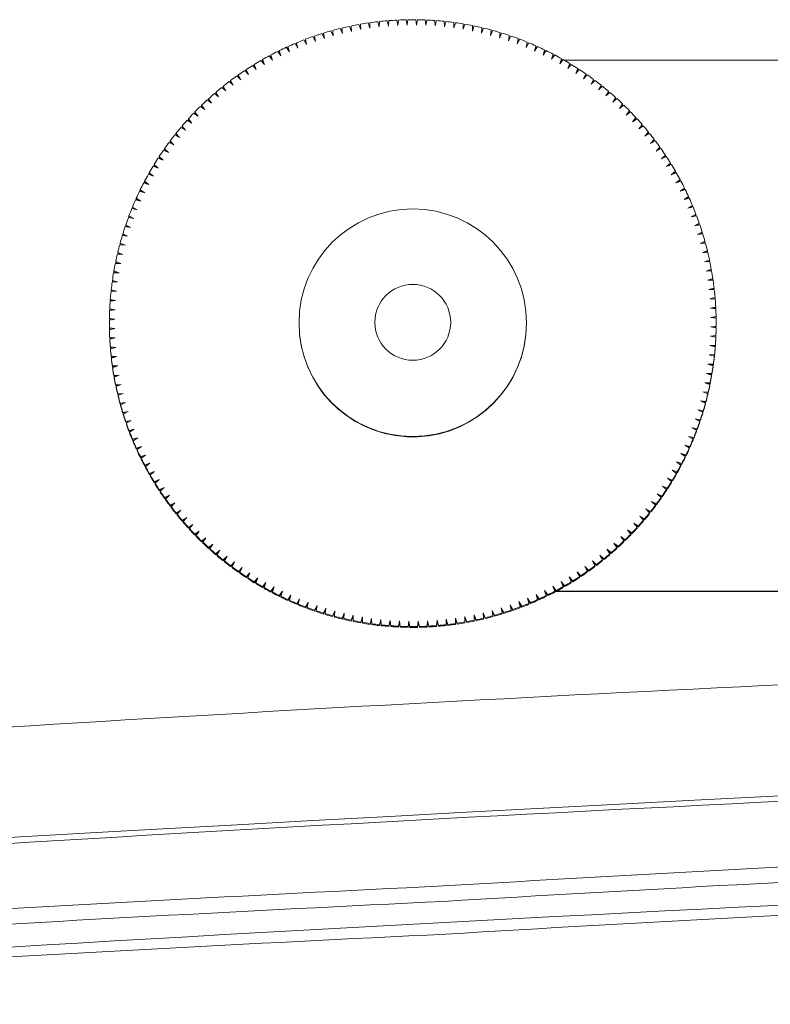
# Model space of a CAD drawing. Header units: millimetres. Extents: x -89 to 255, y -405 to 0.
# Tile 4 of 18: x 114 to 134, y -310 to -284. Entities that reach past the tile are written whole.
import ezdxf

# ---------------------------------------------------------------- set-up
doc = ezdxf.new("R2010")
doc.units = ezdxf.units.MM

msp = doc.modelspace()

# ---------------------------------------------------------------- linework, layer by layer
at = {"color": 7, "linetype": 'Continuous', "lineweight": 15}
for p, q in [((122.391, -284.247), (122.448, -284.378)), ((122.448, -284.378), (122.436, -284.236)), ((122.436, -284.259), (122.436, -284.236)), ((122.446, -284.372), (122.436, -284.259)), ((122.636, -284.191), (122.689, -284.323)), ((122.689, -284.323), (122.681, -284.182)), ((122.681, -284.205), (122.681, -284.182)), ((122.688, -284.32), (122.681, -284.205)), ((122.883, -284.142), (122.932, -284.276)), ((122.932, -284.276), (122.928, -284.134)), ((122.928, -284.158), (122.928, -284.134)), ((122.931, -284.275), (122.928, -284.158)), ((123.131, -284.102), (123.175, -284.237)), ((123.175, -284.237), (123.176, -284.095)), ((123.38, -284.069), (123.42, -284.205)), ((123.42, -284.205), (123.426, -284.064)), ((123.63, -284.044), (123.666, -284.182)), ((123.666, -284.182), (123.676, -284.04)), ((123.881, -284.026), (123.912, -284.165)), ((123.912, -284.165), (123.927, -284.024)), ((124.132, -284.017), (124.159, -284.157)), ((124.159, -284.157), (124.178, -284.016)), ((124.383, -284.015), (124.406, -284.156)), ((124.406, -284.156), (124.429, -284.016)), ((124.634, -284.022), (124.653, -284.163)), ((124.653, -284.163), (124.68, -284.024)), ((124.885, -284.036), (124.899, -284.178)), ((124.899, -284.178), (124.931, -284.04)), ((125.136, -284.058), (125.145, -284.201)), ((125.145, -284.201), (125.181, -284.063)), ((125.385, -284.088), (125.39, -284.231)), ((125.39, -284.231), (125.431, -284.095)), ((125.634, -284.126), (125.634, -284.269)), ((125.634, -284.269), (125.679, -284.134)), ((125.881, -284.172), (125.877, -284.314)), ((125.877, -284.314), (125.926, -284.181)), ((125.881, -284.195), (125.878, -284.312)), ((125.881, -284.172), (125.881, -284.195)), ((126.126, -284.225), (126.118, -284.368)), ((126.118, -284.368), (126.171, -284.236)), ((126.126, -284.248), (126.12, -284.364)), ((126.126, -284.225), (126.126, -284.248)), ((121.669, -284.462), (121.738, -284.587)), ((121.738, -284.587), (121.712, -284.447)), ((121.712, -284.47), (121.712, -284.447)), ((121.732, -284.575), (121.712, -284.47)), ((121.907, -284.383), (121.973, -284.51)), ((121.973, -284.51), (121.951, -284.369)), ((121.951, -284.392), (121.951, -284.369)), ((121.968, -284.5), (121.951, -284.392)), ((122.148, -284.311), (122.209, -284.44)), ((122.209, -284.44), (122.193, -284.299)), ((122.193, -284.322), (122.193, -284.299)), ((122.206, -284.432), (122.193, -284.322)), ((126.37, -284.286), (126.357, -284.428)), ((126.357, -284.428), (126.415, -284.298)), ((126.37, -284.309), (126.36, -284.422)), ((126.37, -284.286), (126.37, -284.309)), ((126.612, -284.355), (126.595, -284.496)), ((126.595, -284.496), (126.656, -284.368)), ((126.612, -284.378), (126.598, -284.489)), ((126.612, -284.355), (126.612, -284.378)), ((126.851, -284.431), (126.83, -284.572)), ((126.83, -284.572), (126.895, -284.446)), ((126.851, -284.454), (126.835, -284.562)), ((126.851, -284.431), (126.851, -284.454)), ((127.088, -284.515), (127.062, -284.655)), ((127.088, -284.515), (127.088, -284.538)), ((120.97, -284.743), (121.05, -284.861)), ((121.05, -284.861), (121.011, -284.724)), ((121.011, -284.747), (121.011, -284.724)), ((121.039, -284.845), (121.011, -284.747)), ((121.2, -284.642), (121.277, -284.762)), ((121.277, -284.762), (121.242, -284.625)), ((121.242, -284.648), (121.242, -284.625)), ((121.267, -284.748), (121.242, -284.648)), ((121.433, -284.548), (121.506, -284.671)), ((121.506, -284.671), (121.476, -284.532)), ((121.476, -284.555), (121.476, -284.532)), ((121.498, -284.658), (121.476, -284.555)), ((127.062, -284.655), (127.131, -284.531)), ((127.088, -284.538), (127.069, -284.643)), ((127.323, -284.606), (127.292, -284.745)), ((127.292, -284.745), (127.365, -284.624)), ((127.323, -284.629), (127.3, -284.732)), ((127.323, -284.606), (127.323, -284.629)), ((127.554, -284.705), (127.519, -284.843)), ((127.519, -284.843), (127.596, -284.723)), ((127.554, -284.728), (127.528, -284.828)), ((127.554, -284.705), (127.554, -284.728)), ((120.52, -284.967), (120.607, -285.08)), ((120.607, -285.08), (120.56, -284.946)), ((120.56, -284.969), (120.56, -284.946)), ((120.593, -285.061), (120.56, -284.969)), ((120.743, -284.852), (120.827, -284.967)), ((120.827, -284.967), (120.784, -284.831)), ((120.784, -284.854), (120.784, -284.831)), ((120.814, -284.949), (120.784, -284.854)), ((127.782, -284.81), (127.743, -284.947)), ((127.743, -284.947), (127.823, -284.83)), ((127.782, -284.833), (127.754, -284.931)), ((127.782, -284.81), (127.782, -284.833)), ((128.006, -284.923), (127.963, -285.059)), ((127.963, -285.059), (128.047, -284.944)), ((128.006, -284.946), (127.976, -285.041)), ((128.006, -284.923), (128.006, -284.946)), ((128.227, -285.043), (128.18, -285.177)), ((128.227, -285.043), (128.227, -285.066)), ((120.085, -285.219), (120.179, -285.325)), ((120.179, -285.325), (120.124, -285.195)), ((120.124, -285.218), (120.124, -285.195)), ((120.16, -285.304), (120.124, -285.218)), ((120.3, -285.09), (120.391, -285.199)), ((120.391, -285.199), (120.34, -285.067)), ((120.34, -285.09), (120.34, -285.067)), ((120.375, -285.179), (120.34, -285.09)), ((128.18, -285.177), (128.267, -285.065)), ((128.227, -285.066), (128.195, -285.158)), ((128.222, -285.081), (128.255, -285.081)), ((128.295, -285.081), (140.305, -285.081)), ((128.444, -285.169), (128.392, -285.302)), ((128.392, -285.302), (128.484, -285.193)), ((128.444, -285.192), (128.409, -285.282)), ((128.444, -285.169), (128.444, -285.192)), ((128.657, -285.303), (128.601, -285.434)), ((128.657, -285.303), (128.657, -285.326)), ((119.666, -285.497), (119.767, -285.598)), ((119.767, -285.598), (119.704, -285.471)), ((119.704, -285.494), (119.704, -285.471)), ((119.744, -285.575), (119.704, -285.494)), ((119.873, -285.355), (119.971, -285.458)), ((119.971, -285.458), (119.912, -285.329)), ((119.912, -285.352), (119.912, -285.329)), ((119.95, -285.436), (119.912, -285.352)), ((128.601, -285.434), (128.696, -285.328)), ((128.657, -285.326), (128.62, -285.413)), ((128.866, -285.443), (128.806, -285.572)), ((128.806, -285.572), (128.904, -285.469)), ((128.866, -285.466), (128.827, -285.55)), ((128.866, -285.443), (128.866, -285.466)), ((119.266, -285.801), (119.373, -285.895)), ((119.373, -285.895), (119.302, -285.772)), ((119.302, -285.796), (119.302, -285.772)), ((119.346, -285.871), (119.302, -285.796)), ((119.464, -285.646), (119.568, -285.743)), ((119.568, -285.743), (119.5, -285.618)), ((119.5, -285.641), (119.5, -285.618)), ((119.543, -285.72), (119.5, -285.641)), ((129.07, -285.589), (129.006, -285.717)), ((129.006, -285.717), (129.107, -285.617)), ((129.07, -285.612), (129.029, -285.694)), ((129.07, -285.589), (129.07, -285.612)), ((129.27, -285.742), (129.202, -285.867)), ((129.202, -285.867), (129.306, -285.771)), ((129.27, -285.765), (129.227, -285.844)), ((129.27, -285.742), (129.27, -285.765)), ((119.073, -285.963), (119.184, -286.053)), ((119.184, -286.053), (119.108, -285.933)), ((119.108, -285.956), (119.108, -285.933)), ((119.154, -286.029), (119.108, -285.956)), ((129.464, -285.901), (129.392, -286.024)), ((129.392, -286.024), (129.499, -285.931)), ((129.464, -285.924), (129.42, -286)), ((129.464, -285.901), (129.464, -285.924)), ((129.654, -286.066), (129.578, -286.187)), ((129.654, -286.066), (129.654, -286.089)), ((118.704, -286.303), (118.819, -286.386)), ((118.819, -286.386), (118.737, -286.271)), ((118.737, -286.294), (118.737, -286.271)), ((118.785, -286.362), (118.737, -286.294)), ((118.886, -286.13), (118.999, -286.217)), ((118.999, -286.217), (118.92, -286.099)), ((118.92, -286.122), (118.92, -286.099)), ((118.967, -286.192), (118.92, -286.122)), ((129.578, -286.187), (129.688, -286.097)), ((129.654, -286.089), (129.608, -286.163)), ((129.838, -286.237), (129.758, -286.355)), ((129.758, -286.355), (129.871, -286.269)), ((129.838, -286.26), (129.791, -286.331)), ((129.838, -286.237), (129.838, -286.26)), ((118.527, -286.482), (118.645, -286.561)), ((118.645, -286.561), (118.559, -286.449)), ((118.559, -286.472), (118.559, -286.449)), ((118.609, -286.537), (118.559, -286.472)), ((130.017, -286.414), (129.933, -286.53)), ((129.933, -286.53), (130.049, -286.447)), ((130.017, -286.437), (129.968, -286.505)), ((130.017, -286.414), (130.017, -286.437)), ((130.19, -286.596), (130.103, -286.709)), ((130.19, -286.596), (130.19, -286.619)), ((118.191, -286.855), (118.314, -286.928)), ((118.314, -286.928), (118.221, -286.82)), ((118.221, -286.844), (118.221, -286.82)), ((118.273, -286.904), (118.221, -286.844)), ((118.356, -286.666), (118.477, -286.742)), ((118.477, -286.742), (118.387, -286.632)), ((118.387, -286.655), (118.387, -286.632)), ((118.438, -286.718), (118.387, -286.655)), ((130.103, -286.709), (130.221, -286.63)), ((130.19, -286.619), (130.14, -286.684)), ((130.357, -286.784), (130.267, -286.894)), ((130.267, -286.894), (130.387, -286.818)), ((130.357, -286.807), (130.306, -286.869)), ((130.357, -286.784), (130.357, -286.807)), ((118.032, -287.05), (118.157, -287.118)), ((118.157, -287.118), (118.061, -287.014)), ((118.061, -287.037), (118.061, -287.014)), ((118.114, -287.095), (118.061, -287.037)), ((130.519, -286.976), (130.425, -287.084)), ((130.425, -287.084), (130.547, -287.012)), ((130.519, -286.999), (130.466, -287.06)), ((130.519, -286.976), (130.519, -286.999)), ((117.879, -287.25), (118.006, -287.314)), ((118.006, -287.314), (117.907, -287.213)), ((117.907, -287.236), (117.907, -287.213)), ((117.961, -287.291), (117.907, -287.236)), ((130.674, -287.174), (130.577, -287.278)), ((130.577, -287.278), (130.701, -287.211)), ((130.674, -287.197), (130.62, -287.255)), ((130.674, -287.174), (130.674, -287.197)), ((130.823, -287.376), (130.722, -287.478)), ((130.823, -287.376), (130.823, -287.399)), ((117.724, -287.719), (117.618, -287.624)), ((117.618, -287.647), (117.618, -287.624)), ((117.733, -287.454), (117.862, -287.514)), ((117.862, -287.514), (117.759, -287.416)), ((117.759, -287.439), (117.759, -287.416)), ((117.814, -287.492), (117.759, -287.439)), ((130.722, -287.478), (130.849, -287.414)), ((130.823, -287.399), (130.768, -287.455)), ((130.965, -287.583), (130.862, -287.681)), ((130.862, -287.681), (130.991, -287.622)), ((130.965, -287.607), (130.909, -287.659)), ((130.965, -287.583), (130.965, -287.607)), ((117.459, -287.875), (117.592, -287.927)), ((117.592, -287.927), (117.483, -287.836)), ((117.483, -287.859), (117.483, -287.836)), ((117.54, -287.907), (117.483, -287.859)), ((117.593, -287.662), (117.724, -287.719)), ((117.674, -287.697), (117.618, -287.647)), ((131.101, -287.795), (130.995, -287.889)), ((130.995, -287.889), (131.125, -287.834)), ((131.101, -287.818), (131.044, -287.868)), ((131.101, -287.795), (131.101, -287.818)), ((117.332, -288.092), (117.467, -288.14)), ((117.467, -288.14), (117.355, -288.052)), ((117.355, -288.076), (117.355, -288.052)), ((117.413, -288.121), (117.355, -288.076)), ((131.23, -288.01), (131.121, -288.102)), ((131.121, -288.102), (131.253, -288.05)), ((131.23, -288.033), (131.173, -288.081)), ((131.23, -288.01), (131.23, -288.033)), ((117.213, -288.313), (117.348, -288.357)), ((117.348, -288.357), (117.234, -288.273)), ((117.234, -288.296), (117.234, -288.273)), ((117.293, -288.339), (117.234, -288.296)), ((131.353, -288.23), (131.24, -288.318)), ((131.24, -288.318), (131.374, -288.27)), ((131.353, -288.253), (131.294, -288.299)), ((131.353, -288.23), (131.353, -288.253)), ((117.1, -288.538), (117.237, -288.577)), ((117.237, -288.577), (117.12, -288.497)), ((117.12, -288.52), (117.12, -288.497)), ((117.18, -288.561), (117.12, -288.52)), ((131.468, -288.453), (131.353, -288.537)), ((131.353, -288.537), (131.488, -288.494)), ((131.468, -288.476), (131.409, -288.52)), ((131.576, -288.68), (131.459, -288.76)), ((131.468, -288.453), (131.468, -288.476)), ((131.576, -288.68), (131.576, -288.703)), ((116.994, -288.766), (117.132, -288.801)), ((117.132, -288.801), (117.013, -288.724)), ((117.013, -288.747), (117.013, -288.724)), ((117.073, -288.786), (117.013, -288.747)), ((131.459, -288.76), (131.595, -288.722)), ((131.576, -288.703), (131.516, -288.744)), ((131.678, -288.91), (131.558, -288.987)), ((131.678, -288.933), (131.617, -288.972)), ((131.678, -288.91), (131.678, -288.933)), ((116.945, -289.258), (116.821, -289.188)), ((116.821, -289.212), (116.821, -289.188)), ((116.896, -288.997), (117.035, -289.028)), ((117.035, -289.028), (116.913, -288.955)), ((116.913, -288.978), (116.913, -288.955)), ((116.974, -289.014), (116.913, -288.978)), ((131.558, -288.987), (131.695, -288.952)), ((131.772, -289.143), (131.649, -289.216)), ((131.649, -289.216), (131.788, -289.186)), ((131.772, -289.166), (131.71, -289.203)), ((131.772, -289.143), (131.772, -289.166)), ((116.862, -289.49), (116.736, -289.425)), ((116.736, -289.448), (116.736, -289.425)), ((116.798, -289.48), (116.736, -289.448)), ((116.805, -289.231), (116.945, -289.258)), ((116.883, -289.246), (116.821, -289.212)), ((131.858, -289.379), (131.733, -289.448)), ((131.733, -289.448), (131.873, -289.422)), ((131.858, -289.402), (131.796, -289.437)), ((131.858, -289.379), (131.858, -289.402)), ((116.645, -289.708), (116.786, -289.725)), ((116.786, -289.725), (116.658, -289.664)), ((116.658, -289.687), (116.658, -289.664)), ((116.721, -289.717), (116.658, -289.687)), ((116.721, -289.468), (116.862, -289.49)), ((131.937, -289.618), (131.81, -289.683)), ((131.81, -289.683), (131.951, -289.661)), ((131.937, -289.641), (131.874, -289.673)), ((131.937, -289.618), (131.937, -289.641)), ((116.576, -289.95), (116.718, -289.963)), ((116.718, -289.963), (116.588, -289.905)), ((116.588, -289.928), (116.588, -289.905)), ((116.652, -289.957), (116.588, -289.928)), ((132.009, -289.858), (131.88, -289.92)), ((131.88, -289.92), (132.021, -289.903)), ((132.009, -289.882), (131.945, -289.912)), ((132.009, -289.858), (132.009, -289.882)), ((116.515, -290.193), (116.657, -290.202)), ((116.657, -290.202), (116.526, -290.149)), ((116.526, -290.172), (116.526, -290.149)), ((116.59, -290.198), (116.526, -290.172)), ((132.073, -290.102), (131.942, -290.159)), ((131.942, -290.159), (132.083, -290.146)), ((132.073, -290.125), (132.008, -290.153)), ((132.073, -290.102), (132.073, -290.125)), ((116.462, -290.439), (116.604, -290.443)), ((116.604, -290.443), (116.471, -290.394)), ((116.471, -290.417), (116.471, -290.394)), ((116.536, -290.441), (116.471, -290.417)), ((132.129, -290.346), (131.997, -290.399)), ((131.997, -290.399), (132.138, -290.391)), ((132.129, -290.37), (132.064, -290.396)), ((132.129, -290.346), (132.129, -290.37)), ((116.416, -290.686), (116.559, -290.686)), ((116.559, -290.686), (116.424, -290.641)), ((116.424, -290.664), (116.424, -290.641)), ((116.49, -290.686), (116.424, -290.664)), ((132.177, -290.593), (132.043, -290.642)), ((132.043, -290.642), (132.185, -290.638)), ((132.177, -290.616), (132.112, -290.64)), ((132.177, -290.593), (132.177, -290.616)), ((116.378, -290.935), (116.521, -290.93)), ((116.521, -290.93), (116.384, -290.889)), ((116.384, -290.912), (116.384, -290.889)), ((116.451, -290.932), (116.384, -290.912)), ((132.218, -290.841), (132.083, -290.886)), ((132.083, -290.886), (132.225, -290.886)), ((132.218, -290.864), (132.152, -290.886)), ((132.218, -290.841), (132.218, -290.864)), ((116.348, -291.184), (116.49, -291.175)), ((116.49, -291.175), (116.353, -291.138)), ((116.353, -291.161), (116.353, -291.138)), ((116.42, -291.179), (116.353, -291.161)), ((132.251, -291.09), (132.114, -291.13)), ((132.114, -291.13), (132.256, -291.136)), ((132.251, -291.113), (132.184, -291.133)), ((132.251, -291.09), (132.251, -291.113)), ((116.326, -291.434), (116.468, -291.42)), ((116.468, -291.42), (116.329, -291.389)), ((116.329, -291.412), (116.329, -291.389)), ((116.398, -291.427), (116.329, -291.412)), ((132.276, -291.34), (132.138, -291.376)), ((132.138, -291.376), (132.28, -291.386)), ((132.276, -291.363), (132.208, -291.381)), ((132.276, -291.34), (132.276, -291.363)), ((116.312, -291.685), (116.453, -291.667)), ((116.453, -291.667), (116.314, -291.639)), ((116.314, -291.662), (116.314, -291.639)), ((116.382, -291.676), (116.314, -291.662)), ((132.294, -291.591), (132.155, -291.623)), ((132.155, -291.623), (132.296, -291.637)), ((132.294, -291.614), (132.225, -291.63)), ((132.294, -291.591), (132.294, -291.614)), ((116.305, -291.937), (116.446, -291.914)), ((116.305, -292.015), (116.305, -292.038)), ((116.446, -291.914), (116.306, -291.891)), ((116.306, -291.914), (116.306, -291.891)), ((116.375, -291.925), (116.306, -291.914)), ((121.305, -292.006), (121.305, -292.015)), ((127.288, -292.336), (127.305, -292.015)), ((127.305, -292.015), (127.305, -292.006)), ((132.303, -291.842), (132.163, -291.869)), ((132.163, -291.869), (132.304, -291.888)), ((132.303, -291.865), (132.234, -291.879)), ((132.303, -291.842), (132.303, -291.865)), ((132.305, -292.038), (132.305, -292.015)), ((116.447, -292.161), (116.306, -292.142)), ((116.306, -292.165), (116.306, -292.142)), ((116.376, -292.174), (116.306, -292.165)), ((116.307, -292.188), (116.447, -292.161)), ((116.307, -292.188), (116.307, -292.211)), ((132.304, -292.093), (132.164, -292.116)), ((132.164, -292.116), (132.304, -292.139)), ((132.304, -292.116), (132.234, -292.128)), ((132.304, -292.093), (132.304, -292.116)), ((132.304, -292.162), (132.304, -292.139)), ((116.455, -292.407), (116.314, -292.393)), ((116.314, -292.416), (116.314, -292.393)), ((116.385, -292.423), (116.314, -292.416)), ((116.316, -292.439), (116.455, -292.407)), ((116.316, -292.439), (116.316, -292.462)), ((132.298, -292.345), (132.157, -292.363)), ((132.157, -292.363), (132.296, -292.39)), ((132.298, -292.368), (132.227, -292.377)), ((132.296, -292.414), (132.296, -292.39)), ((132.298, -292.345), (132.298, -292.368)), ((116.471, -292.654), (116.33, -292.644)), ((116.33, -292.667), (116.33, -292.644)), ((116.401, -292.672), (116.33, -292.667)), ((116.333, -292.69), (116.471, -292.654)), ((116.333, -292.69), (116.333, -292.713)), ((132.284, -292.596), (132.142, -292.609)), ((132.142, -292.609), (132.28, -292.641)), ((132.284, -292.619), (132.212, -292.626)), ((132.28, -292.664), (132.28, -292.641)), ((132.284, -292.596), (132.284, -292.619)), ((116.495, -292.899), (116.353, -292.894)), ((116.353, -292.917), (116.353, -292.894)), ((116.426, -292.92), (116.353, -292.917)), ((116.358, -292.94), (116.495, -292.899)), ((116.358, -292.94), (116.358, -292.963)), ((132.262, -292.846), (132.119, -292.855)), ((132.119, -292.855), (132.257, -292.891)), ((132.262, -292.869), (132.189, -292.874)), ((132.257, -292.915), (132.257, -292.891)), ((132.262, -292.846), (132.262, -292.869)), ((116.527, -293.144), (116.385, -293.143)), ((116.385, -293.167), (116.385, -293.143)), ((116.458, -293.167), (116.385, -293.167)), ((116.391, -293.189), (116.527, -293.144)), ((116.391, -293.189), (116.391, -293.212)), ((132.194, -293.344), (132.051, -293.344)), ((132.051, -293.344), (132.186, -293.389)), ((132.232, -293.095), (132.089, -293.1)), ((132.089, -293.1), (132.225, -293.141)), ((132.232, -293.118), (132.158, -293.121)), ((132.194, -293.344), (132.194, -293.367)), ((132.225, -293.164), (132.225, -293.141)), ((132.232, -293.095), (132.232, -293.118)), ((116.566, -293.388), (116.424, -293.392)), ((116.424, -293.415), (116.424, -293.392)), ((116.498, -293.413), (116.424, -293.415)), ((116.432, -293.437), (116.566, -293.388)), ((116.432, -293.437), (116.432, -293.46)), ((132.148, -293.591), (132.006, -293.587)), ((132.006, -293.587), (132.139, -293.636)), ((132.148, -293.614), (132.074, -293.612)), ((132.194, -293.367), (132.12, -293.367)), ((132.148, -293.591), (132.148, -293.614)), ((132.186, -293.412), (132.186, -293.389)), ((116.613, -293.63), (116.471, -293.639)), ((116.471, -293.662), (116.471, -293.639)), ((116.546, -293.657), (116.471, -293.662)), ((116.481, -293.683), (116.613, -293.63)), ((116.481, -293.683), (116.481, -293.707)), ((116.668, -293.871), (116.526, -293.884)), ((116.537, -293.928), (116.668, -293.871)), ((132.095, -293.837), (131.952, -293.828)), ((131.952, -293.828), (132.084, -293.881)), ((132.095, -293.86), (132.019, -293.855)), ((132.095, -293.837), (132.095, -293.86)), ((132.139, -293.659), (132.139, -293.636)), ((116.526, -293.907), (116.526, -293.884)), ((116.602, -293.9), (116.526, -293.907)), ((116.537, -293.928), (116.537, -293.951)), ((116.73, -294.11), (116.589, -294.127)), ((116.589, -294.15), (116.589, -294.127)), ((116.601, -294.171), (116.73, -294.11)), ((132.034, -294.08), (131.892, -294.067)), ((131.892, -294.067), (132.022, -294.125)), ((132.034, -294.103), (131.958, -294.096)), ((132.022, -294.148), (132.022, -294.125)), ((132.034, -294.08), (132.034, -294.103)), ((132.084, -293.904), (132.084, -293.881)), ((116.665, -294.141), (116.589, -294.15)), ((116.601, -294.171), (116.601, -294.194)), ((116.799, -294.347), (116.659, -294.368)), ((116.659, -294.392), (116.659, -294.368)), ((116.736, -294.38), (116.659, -294.392)), ((116.672, -294.412), (116.799, -294.347)), ((131.965, -294.322), (131.823, -294.305)), ((131.823, -294.305), (131.952, -294.366)), ((131.965, -294.345), (131.888, -294.336)), ((131.952, -294.389), (131.952, -294.366)), ((131.965, -294.322), (131.965, -294.345)), ((116.672, -294.412), (116.672, -294.435)), ((116.876, -294.582), (116.737, -294.607)), ((116.737, -294.631), (116.737, -294.607)), ((116.814, -294.616), (116.737, -294.631)), ((116.752, -294.651), (116.876, -294.582)), ((116.752, -294.651), (116.752, -294.674)), ((131.889, -294.562), (131.748, -294.54)), ((131.748, -294.54), (131.874, -294.605)), ((131.889, -294.585), (131.811, -294.573)), ((131.874, -294.628), (131.874, -294.605)), ((131.889, -294.562), (131.889, -294.585)), ((116.961, -294.814), (116.822, -294.844)), ((116.822, -294.867), (116.822, -294.844)), ((116.9, -294.85), (116.822, -294.867)), ((116.838, -294.887), (116.961, -294.814)), ((116.838, -294.887), (116.838, -294.91)), ((131.805, -294.798), (131.665, -294.772)), ((131.665, -294.772), (131.789, -294.841)), ((131.805, -294.822), (131.727, -294.807)), ((131.789, -294.865), (131.789, -294.841)), ((131.805, -294.798), (131.805, -294.822)), ((117.052, -295.043), (116.914, -295.078)), ((116.914, -295.101), (116.914, -295.078)), ((116.993, -295.081), (116.914, -295.101)), ((116.932, -295.12), (117.052, -295.043)), ((116.932, -295.12), (116.932, -295.143)), ((131.714, -295.033), (131.575, -295.002)), ((131.575, -295.002), (131.696, -295.075)), ((131.714, -295.056), (131.635, -295.038)), ((131.696, -295.098), (131.696, -295.075)), ((131.714, -295.033), (131.714, -295.056)), ((117.151, -295.269), (117.014, -295.308)), ((117.014, -295.331), (117.014, -295.308)), ((117.093, -295.309), (117.014, -295.331)), ((117.033, -295.35), (117.151, -295.269)), ((117.033, -295.35), (117.033, -295.373)), ((131.615, -295.264), (131.477, -295.229)), ((131.477, -295.229), (131.597, -295.306)), ((131.615, -295.287), (131.536, -295.267)), ((131.597, -295.329), (131.597, -295.306)), ((131.615, -295.264), (131.615, -295.287)), ((117.257, -295.493), (117.121, -295.536)), ((117.201, -295.533), (117.121, -295.559)), ((117.121, -295.559), (117.121, -295.536)), ((117.141, -295.577), (117.257, -295.493)), ((117.141, -295.577), (117.141, -295.6)), ((131.397, -295.717), (131.261, -295.673)), ((131.261, -295.673), (131.376, -295.757)), ((131.51, -295.492), (131.373, -295.453)), ((131.373, -295.453), (131.49, -295.533)), ((131.51, -295.515), (131.43, -295.492)), ((131.49, -295.556), (131.49, -295.533)), ((131.51, -295.492), (131.51, -295.515)), ((117.369, -295.712), (117.235, -295.759)), ((117.315, -295.754), (117.235, -295.783)), ((117.235, -295.783), (117.235, -295.759)), ((117.257, -295.8), (117.369, -295.712)), ((117.257, -295.8), (117.257, -295.823)), ((117.489, -295.928), (117.356, -295.98)), ((117.379, -296.02), (117.489, -295.928)), ((131.277, -295.937), (131.143, -295.89)), ((131.143, -295.89), (131.255, -295.977)), ((131.277, -295.961), (131.197, -295.932)), ((131.277, -295.937), (131.277, -295.961)), ((131.397, -295.74), (131.317, -295.714)), ((131.376, -295.78), (131.376, -295.757)), ((131.397, -295.717), (131.397, -295.74)), ((117.437, -295.971), (117.356, -296.003)), ((117.356, -296.003), (117.356, -295.98)), ((117.379, -296.02), (117.379, -296.043)), ((117.615, -296.14), (117.484, -296.196)), ((117.565, -296.185), (117.484, -296.219)), ((117.484, -296.219), (117.484, -296.196)), ((117.508, -296.235), (117.615, -296.14)), ((131.15, -296.155), (131.018, -296.103)), ((131.018, -296.103), (131.127, -296.194)), ((131.15, -296.178), (131.069, -296.146)), ((131.127, -296.217), (131.127, -296.194)), ((131.15, -296.155), (131.15, -296.178)), ((131.255, -296), (131.255, -295.977)), ((117.508, -296.235), (117.508, -296.258)), ((117.748, -296.349), (117.619, -296.408)), ((117.7, -296.394), (117.619, -296.431)), ((117.619, -296.431), (117.619, -296.408)), ((117.644, -296.446), (117.748, -296.349)), ((117.644, -296.446), (117.644, -296.47)), ((131.017, -296.368), (130.886, -296.311)), ((130.886, -296.311), (130.992, -296.406)), ((131.017, -296.391), (130.936, -296.356)), ((130.992, -296.429), (130.992, -296.406)), ((131.017, -296.368), (131.017, -296.391)), ((117.887, -296.552), (117.76, -296.616)), ((117.842, -296.598), (117.76, -296.639)), ((117.76, -296.639), (117.76, -296.616)), ((117.787, -296.653), (117.887, -296.552)), ((117.787, -296.653), (117.787, -296.677)), ((130.731, -296.78), (130.603, -296.716)), ((130.603, -296.716), (130.703, -296.817)), ((130.877, -296.576), (130.748, -296.516)), ((130.748, -296.516), (130.851, -296.614)), ((130.877, -296.599), (130.795, -296.561)), ((130.851, -296.637), (130.851, -296.614)), ((130.877, -296.576), (130.877, -296.599)), ((118.033, -296.752), (117.908, -296.819)), ((117.99, -296.798), (117.908, -296.842)), ((117.908, -296.842), (117.908, -296.819)), ((117.936, -296.856), (118.033, -296.752)), ((117.936, -296.856), (117.936, -296.879)), ((118.185, -296.946), (118.062, -297.018)), ((118.091, -297.054), (118.185, -296.946)), ((130.578, -296.98), (130.453, -296.912)), ((130.453, -296.912), (130.549, -297.016)), ((130.578, -297.003), (130.496, -296.958)), ((130.578, -296.98), (130.578, -297.003)), ((130.731, -296.803), (130.649, -296.762)), ((130.703, -296.84), (130.703, -296.817)), ((130.731, -296.78), (130.731, -296.803)), ((118.144, -296.993), (118.062, -297.041)), ((118.062, -297.041), (118.062, -297.018)), ((118.091, -297.054), (118.091, -297.077)), ((118.343, -297.136), (118.222, -297.211)), ((118.304, -297.184), (118.222, -297.235)), ((118.222, -297.235), (118.222, -297.211)), ((118.252, -297.246), (118.343, -297.136)), ((118.252, -297.246), (118.252, -297.269)), ((130.419, -297.174), (130.296, -297.102)), ((130.296, -297.102), (130.389, -297.209)), ((130.419, -297.198), (130.337, -297.149)), ((130.389, -297.233), (130.389, -297.209)), ((130.419, -297.174), (130.419, -297.198)), ((130.549, -297.039), (130.549, -297.016)), ((118.507, -297.321), (118.389, -297.4)), ((118.47, -297.369), (118.389, -297.423)), ((118.389, -297.423), (118.389, -297.4)), ((118.42, -297.434), (118.507, -297.321)), ((118.42, -297.434), (118.42, -297.457)), ((118.676, -297.5), (118.561, -297.583)), ((118.593, -297.616), (118.676, -297.5)), ((130.083, -297.548), (129.964, -297.468)), ((129.964, -297.468), (130.051, -297.581)), ((130.254, -297.364), (130.133, -297.288)), ((130.133, -297.288), (130.223, -297.398)), ((130.254, -297.387), (130.172, -297.335)), ((130.223, -297.421), (130.223, -297.398)), ((130.254, -297.364), (130.254, -297.387)), ((118.642, -297.548), (118.561, -297.606)), ((118.561, -297.606), (118.561, -297.583)), ((118.593, -297.616), (118.593, -297.639)), ((118.851, -297.674), (118.738, -297.761)), ((118.819, -297.722), (118.738, -297.784)), ((118.738, -297.784), (118.738, -297.761)), ((118.772, -297.793), (118.851, -297.674)), ((129.906, -297.727), (129.79, -297.644)), ((129.79, -297.644), (129.873, -297.759)), ((129.906, -297.75), (129.825, -297.691)), ((129.873, -297.782), (129.873, -297.759)), ((129.906, -297.727), (129.906, -297.75)), ((130.083, -297.571), (130.001, -297.516)), ((130.051, -297.604), (130.051, -297.581)), ((130.083, -297.548), (130.083, -297.571)), ((118.772, -297.793), (118.772, -297.816)), ((119.032, -297.843), (118.922, -297.933)), ((119.002, -297.89), (118.922, -297.956)), ((118.922, -297.956), (118.922, -297.933)), ((118.956, -297.964), (119.032, -297.843)), ((118.956, -297.964), (118.956, -297.987)), ((119.217, -298.006), (119.11, -298.099)), ((119.145, -298.129), (119.217, -298.006)), ((129.536, -298.067), (129.426, -297.977)), ((129.426, -297.977), (129.501, -298.097)), ((129.536, -298.09), (129.456, -298.024)), ((129.724, -297.9), (129.611, -297.813)), ((129.611, -297.813), (129.69, -297.931)), ((129.724, -297.923), (129.643, -297.861)), ((129.69, -297.954), (129.69, -297.931)), ((129.724, -297.9), (129.724, -297.923)), ((119.19, -298.053), (119.11, -298.122)), ((119.11, -298.122), (119.11, -298.099)), ((119.145, -298.129), (119.145, -298.152)), ((119.408, -298.163), (119.304, -298.259)), ((119.383, -298.209), (119.304, -298.282)), ((119.304, -298.282), (119.304, -298.259)), ((119.34, -298.288), (119.408, -298.163)), ((129.146, -298.384), (129.042, -298.287)), ((129.042, -298.287), (129.109, -298.412)), ((129.344, -298.229), (129.236, -298.135)), ((129.236, -298.135), (129.308, -298.257)), ((129.344, -298.252), (129.264, -298.182)), ((129.308, -298.281), (129.308, -298.257)), ((129.344, -298.229), (129.344, -298.252)), ((129.501, -298.12), (129.501, -298.097)), ((129.536, -298.067), (129.536, -298.09)), ((119.34, -298.288), (119.34, -298.311)), ((119.604, -298.313), (119.503, -298.413)), ((119.58, -298.359), (119.503, -298.436)), ((119.503, -298.436), (119.503, -298.413)), ((119.539, -298.441), (119.604, -298.313)), ((119.539, -298.441), (119.539, -298.464)), ((119.804, -298.458), (119.706, -298.561)), ((119.783, -298.503), (119.706, -298.584)), ((119.743, -298.587), (119.804, -298.458)), ((128.943, -298.533), (128.842, -298.432)), ((128.842, -298.432), (128.906, -298.559)), ((128.943, -298.556), (128.865, -298.478)), ((128.943, -298.533), (128.943, -298.556)), ((129.146, -298.407), (129.067, -298.333)), ((129.109, -298.435), (129.109, -298.412)), ((129.146, -298.384), (129.146, -298.407)), ((119.706, -298.584), (119.706, -298.561)), ((119.743, -298.587), (119.743, -298.61)), ((120.008, -298.596), (119.914, -298.702)), ((119.989, -298.64), (119.914, -298.725)), ((119.914, -298.725), (119.914, -298.702)), ((119.952, -298.727), (120.008, -298.596)), ((119.952, -298.727), (119.952, -298.75)), ((120.217, -298.728), (120.126, -298.837)), ((120.2, -298.771), (120.126, -298.86)), ((120.165, -298.861), (120.217, -298.728)), ((128.525, -298.811), (128.43, -298.705)), ((128.43, -298.705), (128.486, -298.835)), ((128.525, -298.834), (128.449, -298.749)), ((128.736, -298.675), (128.638, -298.572)), ((128.638, -298.572), (128.698, -298.701)), ((128.736, -298.698), (128.659, -298.617)), ((128.698, -298.724), (128.698, -298.701)), ((128.736, -298.675), (128.736, -298.698)), ((128.906, -298.582), (128.906, -298.559)), ((120.126, -298.86), (120.126, -298.837)), ((120.165, -298.861), (120.165, -298.884)), ((120.43, -298.853), (120.342, -298.965)), ((120.415, -298.895), (120.342, -298.988)), ((120.342, -298.988), (120.342, -298.965)), ((120.382, -298.987), (120.43, -298.853)), ((120.382, -298.987), (120.382, -299.01)), ((120.647, -298.971), (120.563, -299.086)), ((120.634, -299.012), (120.563, -299.109)), ((120.603, -299.107), (120.647, -298.971)), ((127.867, -299.178), (127.782, -299.063)), ((127.782, -299.063), (127.826, -299.198)), ((128.09, -299.063), (128.002, -298.95)), ((128.002, -298.95), (128.049, -299.084)), ((128.09, -299.086), (128.017, -298.992)), ((128.09, -299.063), (128.09, -299.086)), ((128.309, -298.94), (128.218, -298.831)), ((128.218, -298.831), (128.27, -298.963)), ((128.309, -298.963), (128.235, -298.874)), ((128.27, -298.986), (128.27, -298.963)), ((128.309, -298.94), (128.309, -298.963)), ((128.486, -298.858), (128.486, -298.835)), ((128.525, -298.811), (128.525, -298.834)), ((120.563, -299.109), (120.563, -299.086)), ((120.603, -299.107), (120.603, -299.13)), ((120.867, -299.083), (120.786, -299.2)), ((120.856, -299.122), (120.786, -299.223)), ((120.786, -299.223), (120.786, -299.2)), ((120.828, -299.22), (120.867, -299.083)), ((120.828, -299.22), (120.828, -299.243)), ((121.091, -299.187), (121.014, -299.307)), ((121.081, -299.225), (121.014, -299.33)), ((121.014, -299.33), (121.014, -299.307)), ((121.056, -299.325), (121.091, -299.187)), ((121.056, -299.325), (121.056, -299.348)), ((121.318, -299.285), (121.245, -299.406)), ((121.31, -299.321), (121.245, -299.429)), ((121.287, -299.424), (121.318, -299.285)), ((127.41, -299.388), (127.333, -299.268)), ((127.333, -299.268), (127.367, -299.405)), ((127.41, -299.411), (127.343, -299.305)), ((127.64, -299.286), (127.559, -299.169)), ((127.559, -299.169), (127.598, -299.306)), ((127.64, -299.31), (127.571, -299.208)), ((127.598, -299.329), (127.598, -299.306)), ((127.64, -299.286), (127.64, -299.31)), ((127.867, -299.201), (127.795, -299.104)), ((127.826, -299.222), (127.826, -299.198)), ((127.867, -299.178), (127.867, -299.201)), ((128.048, -299.081), (128.086, -299.081)), ((128.049, -299.107), (128.049, -299.084)), ((140.305, -299.09), (128.049, -299.09)), ((128.099, -299.081), (140.305, -299.081)), ((121.245, -299.429), (121.245, -299.406)), ((121.287, -299.424), (121.287, -299.447)), ((121.547, -299.375), (121.478, -299.499)), ((121.541, -299.41), (121.478, -299.522)), ((121.478, -299.522), (121.478, -299.499)), ((121.521, -299.515), (121.547, -299.375)), ((121.521, -299.515), (121.521, -299.538)), ((121.78, -299.458), (121.715, -299.584)), ((121.775, -299.491), (121.715, -299.607)), ((121.715, -299.607), (121.715, -299.584)), ((121.758, -299.599), (121.78, -299.458)), ((122.015, -299.533), (121.954, -299.662)), ((122.011, -299.564), (121.954, -299.685)), ((121.998, -299.675), (122.015, -299.533)), ((126.702, -299.647), (126.637, -299.52)), ((126.637, -299.52), (126.658, -299.661)), ((126.702, -299.67), (126.642, -299.553)), ((126.941, -299.568), (126.872, -299.443)), ((126.872, -299.443), (126.897, -299.583)), ((126.941, -299.591), (126.878, -299.478)), ((126.897, -299.606), (126.897, -299.583)), ((126.941, -299.568), (126.941, -299.591)), ((127.177, -299.482), (127.104, -299.359)), ((127.104, -299.359), (127.134, -299.498)), ((127.177, -299.505), (127.112, -299.395)), ((127.134, -299.521), (127.134, -299.498)), ((127.177, -299.482), (127.177, -299.505)), ((127.367, -299.428), (127.367, -299.405)), ((127.41, -299.388), (127.41, -299.411)), ((121.758, -299.599), (121.758, -299.622)), ((121.954, -299.685), (121.954, -299.662)), ((121.998, -299.675), (121.998, -299.698)), ((122.252, -299.602), (122.195, -299.732)), ((122.25, -299.631), (122.195, -299.755)), ((122.195, -299.755), (122.195, -299.732)), ((122.239, -299.744), (122.252, -299.602)), ((122.239, -299.744), (122.239, -299.767)), ((122.492, -299.662), (122.439, -299.794)), ((122.49, -299.689), (122.439, -299.817)), ((122.439, -299.817), (122.439, -299.794)), ((122.483, -299.805), (122.492, -299.662)), ((122.483, -299.805), (122.483, -299.828)), ((122.733, -299.716), (122.684, -299.849)), ((122.732, -299.741), (122.684, -299.872)), ((122.729, -299.858), (122.733, -299.716)), ((122.975, -299.761), (122.931, -299.896)), ((122.975, -299.784), (122.931, -299.919)), ((122.976, -299.904), (122.975, -299.761)), ((122.975, -299.784), (122.975, -299.761)), ((122.976, -299.927), (122.975, -299.784)), ((123.219, -299.799), (123.179, -299.935)), ((123.219, -299.822), (123.179, -299.958)), ((123.224, -299.942), (123.219, -299.799)), ((123.219, -299.822), (123.219, -299.799)), ((123.224, -299.965), (123.219, -299.822)), ((123.464, -299.829), (123.428, -299.967)), ((123.474, -299.972), (123.464, -299.829)), ((123.464, -299.852), (123.464, -299.829)), ((125.189, -299.824), (125.184, -299.966)), ((125.23, -299.961), (125.189, -299.824)), ((125.189, -299.847), (125.189, -299.824)), ((125.434, -299.793), (125.433, -299.935)), ((125.434, -299.816), (125.433, -299.958)), ((125.479, -299.928), (125.434, -299.793)), ((125.434, -299.816), (125.434, -299.793)), ((125.479, -299.951), (125.434, -299.816)), ((125.727, -299.887), (125.678, -299.753)), ((125.678, -299.753), (125.682, -299.895)), ((125.727, -299.911), (125.679, -299.778)), ((125.973, -299.839), (125.92, -299.707)), ((125.92, -299.707), (125.928, -299.848)), ((125.973, -299.862), (125.922, -299.733)), ((125.973, -299.839), (125.973, -299.862)), ((126.218, -299.783), (126.161, -299.652)), ((126.161, -299.652), (126.174, -299.793)), ((126.218, -299.806), (126.164, -299.681)), ((126.174, -299.817), (126.174, -299.793)), ((126.218, -299.783), (126.218, -299.806)), ((126.461, -299.719), (126.4, -299.59)), ((126.4, -299.59), (126.417, -299.731)), ((126.461, -299.742), (126.404, -299.621)), ((126.417, -299.754), (126.417, -299.731)), ((126.461, -299.719), (126.461, -299.742)), ((126.658, -299.684), (126.658, -299.661)), ((126.702, -299.647), (126.702, -299.67)), ((122.684, -299.872), (122.684, -299.849)), ((122.729, -299.858), (122.729, -299.881)), ((122.931, -299.919), (122.931, -299.896)), ((122.976, -299.904), (122.976, -299.927)), ((123.179, -299.958), (123.179, -299.935)), ((123.224, -299.942), (123.224, -299.965)), ((123.464, -299.852), (123.428, -299.99)), ((123.428, -299.99), (123.428, -299.967)), ((123.474, -299.995), (123.464, -299.852)), ((123.474, -299.972), (123.474, -299.995)), ((123.71, -299.852), (123.678, -299.99)), ((123.71, -299.875), (123.678, -300.013)), ((123.678, -300.013), (123.678, -299.99)), ((123.724, -299.994), (123.71, -299.852)), ((123.71, -299.875), (123.71, -299.852)), ((123.724, -300.017), (123.71, -299.875)), ((123.724, -299.994), (123.724, -300.017)), ((123.957, -299.867), (123.929, -300.006)), ((123.957, -299.89), (123.929, -300.029)), ((123.929, -300.029), (123.929, -300.006)), ((123.975, -300.008), (123.957, -299.867)), ((123.957, -299.89), (123.957, -299.867)), ((123.975, -300.031), (123.957, -299.89)), ((123.975, -300.008), (123.975, -300.031)), ((124.204, -299.874), (124.18, -300.014)), ((124.204, -299.897), (124.18, -300.037)), ((124.18, -300.037), (124.18, -300.014)), ((124.226, -300.014), (124.204, -299.874)), ((124.204, -299.897), (124.204, -299.874)), ((124.226, -300.038), (124.204, -299.897)), ((124.226, -300.014), (124.226, -300.038)), ((124.45, -299.873), (124.432, -300.014)), ((124.45, -299.896), (124.432, -300.037)), ((124.432, -300.037), (124.432, -300.014)), ((124.478, -300.013), (124.45, -299.873)), ((124.45, -299.896), (124.45, -299.873)), ((124.478, -300.036), (124.45, -299.896)), ((124.478, -300.013), (124.478, -300.036)), ((124.697, -299.865), (124.683, -300.006)), ((124.697, -299.888), (124.683, -300.029)), ((124.683, -300.029), (124.683, -300.006)), ((124.729, -300.004), (124.697, -299.865)), ((124.697, -299.888), (124.697, -299.865)), ((124.729, -300.027), (124.697, -299.888)), ((124.729, -300.004), (124.729, -300.027)), ((124.944, -299.848), (124.934, -299.99)), ((124.944, -299.871), (124.934, -300.013)), ((124.934, -300.013), (124.934, -299.99)), ((124.98, -299.986), (124.944, -299.848)), ((124.944, -299.871), (124.944, -299.848)), ((124.98, -300.009), (124.944, -299.871)), ((124.98, -299.986), (124.98, -300.009)), ((125.189, -299.847), (125.184, -299.989)), ((125.184, -299.989), (125.184, -299.966)), ((125.23, -299.984), (125.189, -299.847)), ((125.23, -299.961), (125.23, -299.984)), ((125.433, -299.958), (125.433, -299.935)), ((125.479, -299.928), (125.479, -299.951)), ((125.682, -299.919), (125.682, -299.895)), ((125.727, -299.887), (125.727, -299.911)), ((125.928, -299.871), (125.928, -299.848))]:
    msp.add_line(p, q, dxfattribs=at)
at = {"color": 7, "linetype": 'Continuous', "lineweight": 15, "flags": 128}
msp.add_lwpolyline([(135.52, -304.398), (133.658, -304.493), (131.734, -304.593), (129.761, -304.697), (127.753, -304.803), (125.726, -304.912), (123.693, -305.021), (121.67, -305.131), (119.671, -305.241), (117.71, -305.35), (115.803, -305.457), (113.962, -305.561), (112.201, -305.662)], dxfattribs=at)
at = {"color": 7, "linetype": 'Continuous', "lineweight": 15}
for centre, radius in [((124.305, -292.006), 3), ((124.305, -291.995), 1)]:
    msp.add_circle(centre, radius, dxfattribs=at)
for centre, radius, start, end in [((124.305, -292.015), 8, 103.8381, 105.3092), ((124.305, -292.015), 8, 102.0381, 103.5092), ((124.305, -292.015), 8, 100.2381, 101.7093), ((124.305, -292.015), 8, 98.4381, 99.9093), ((124.305, -292.015), 8, 96.6382, 98.1093), ((124.305, -292.015), 8, 94.8382, 96.3093), ((124.305, -292.015), 8, 93.0382, 94.5094), ((124.305, -292.015), 8, 91.2383, 92.7094), ((124.305, -292.015), 8, 89.4383, 90.9094), ((124.305, -292.015), 8, 87.6383, 89.1095), ((124.305, -292.015), 8, 85.8383, 87.3095), ((124.305, -292.015), 8, 84.0384, 85.5095), ((124.305, -292.015), 8, 82.2384, 83.7096), ((124.305, -292.015), 8, 80.4384, 81.9096), ((124.305, -292.015), 8, 78.6385, 80.1096), ((124.305, -292.015), 8, 76.8385, 78.3096), ((124.305, -292.015), 8, 75.0385, 76.5097), ((124.305, -292.015), 8, 109.238, 110.7091), ((124.305, -292.015), 8, 107.438, 108.9092), ((124.305, -292.015), 8, 105.638, 107.1092), ((124.305, -292.015), 8, 73.2385, 74.7097), ((124.305, -292.015), 8, 71.4386, 72.9097), ((124.305, -292.015), 8, 69.6386, 71.1097), ((124.305, -292.015), 8, 114.6379, 116.1091), ((124.305, -292.015), 8, 112.8379, 114.3091), ((124.305, -292.015), 8, 111.038, 112.5091), ((124.305, -292.015), 8, 67.8386, 69.3098), ((124.305, -292.015), 8, 66.0386, 67.5098), ((124.305, -292.015), 8, 64.2386, 65.7098), ((124.305, -292.015), 8, 118.2379, 119.709), ((124.305, -292.015), 8, 116.4379, 117.9091), ((124.305, -292.015), 8, 62.4387, 63.9098), ((124.305, -292.015), 8, 60.6387, 62.1098), ((124.305, -292.015), 8, 121.8378, 123.309), ((124.305, -292.015), 8, 120.0379, 121.509), ((124.305, -292.015), 8, 58.8387, 60.3099), ((124.305, -292.015), 8, 57.0387, 58.5099), ((124.305, -292.015), 8, 125.4378, 126.909), ((124.305, -292.015), 8, 123.6378, 125.109), ((124.305, -292.015), 8, 55.2387, 56.7099), ((124.305, -292.015), 8, 53.4387, 54.9099), ((124.305, -292.015), 8, 129.0378, 130.509), ((124.305, -292.015), 8, 127.2378, 128.709), ((124.305, -292.015), 8, 51.6387, 53.1099), ((124.305, -292.015), 8, 49.8387, 51.3099), ((124.305, -292.015), 8, 130.8378, 132.309), ((124.305, -292.015), 8, 48.0387, 49.5099), ((124.305, -292.015), 8, 134.4378, 135.909), ((124.305, -292.015), 8, 132.6378, 134.109), ((124.305, -292.015), 8, 46.2388, 47.7099), ((124.305, -292.015), 8, 44.4388, 45.9099), ((124.305, -292.015), 8, 136.2378, 137.709), ((124.305, -292.015), 8, 42.6388, 44.1099), ((124.305, -292.015), 8, 139.8378, 141.309), ((124.305, -292.015), 8, 138.0378, 139.509), ((124.305, -292.015), 8, 40.8387, 42.3099), ((124.305, -292.015), 8, 39.0387, 40.5099), ((124.305, -292.015), 8, 141.6378, 143.109), ((124.305, -292.015), 8, 37.2387, 38.7099), ((124.305, -292.015), 8, 143.4378, 144.909), ((124.305, -292.015), 8, 35.4387, 36.9099), ((124.305, -292.015), 8, 145.2378, 146.709), ((124.305, -292.015), 8, 33.6387, 35.1099), ((124.305, -292.015), 8, 31.8387, 33.3099), ((124.305, -292.015), 8, 148.8379, 150.309), ((124.305, -292.015), 8, 147.0378, 148.509), ((124.305, -292.015), 8, 30.0387, 31.5099), ((124.305, -292.015), 8, 150.6379, 152.1091), ((124.305, -292.015), 8, 28.2387, 29.7099), ((124.305, -292.015), 8, 152.4379, 153.9091), ((124.305, -292.015), 8, 26.4387, 27.9098), ((124.305, -292.015), 8, 154.2379, 155.7091), ((124.305, -292.015), 8, 24.6386, 26.1098), ((124.305, -292.015), 8, 156.0379, 157.5091), ((124.305, -292.015), 8, 22.8386, 24.3098), ((124.305, -292.015), 8, 157.8379, 159.3091), ((124.305, -292.015), 8, 21.0386, 22.5098), ((124.305, -292.015), 8, 19.2386, 20.7098), ((124.305, -292.015), 8, 159.638, 161.1092), ((124.305, -292.015), 8, 17.4385, 18.9097), ((124.305, -292.015), 8, 163.238, 164.7092), ((124.305, -292.015), 8, 161.438, 162.9092), ((124.305, -292.015), 8, 15.6385, 17.1097), ((124.305, -292.015), 8, 165.038, 166.5092), ((124.305, -292.015), 8, 13.8385, 15.3097), ((124.305, -292.015), 8, 166.8381, 168.3093), ((124.305, -292.015), 8, 12.0385, 13.5097), ((124.305, -292.015), 8, 168.6381, 170.1093), ((124.305, -292.015), 8, 10.2384, 11.7096), ((124.305, -292.015), 8, 170.4381, 171.9093), ((124.305, -292.015), 8, 8.4384, 9.9096), ((124.305, -292.015), 8, 172.2381, 173.7093), ((124.305, -292.015), 8, 6.6384, 8.1096), ((124.305, -292.015), 8, 174.0382, 175.5094), ((124.305, -292.015), 8, 4.8384, 6.3096), ((124.305, -292.015), 8, 175.8382, 177.3094), ((124.305, -292.015), 8, 3.0383, 4.5095), ((124.305, -292.015), 8, 177.6382, 179.1094), ((124.305, -292.015), 8, 1.2383, 2.7095), ((124.305, -292.015), 8, 179.4383, 180.9095), ((124.305, -292.038), 8, 179.4383, 180.9095), ((124.305, -292.015), 3, 180.0008, 353.8613), ((124.305, -292.015), 8, 359.4383, 0.9095), ((124.305, -292.015), 8, 181.2383, 182.7095), ((124.305, -292.038), 8, 181.2383, 182.7095), ((124.305, -292.015), 8, 357.6382, 359.1094), ((124.305, -292.038), 8, 357.6382, 359.1094), ((124.305, -292.015), 8, 183.0383, 184.5095), ((124.305, -292.038), 8, 183.0383, 184.5095), ((124.305, -292.015), 8, 355.8382, 357.3094), ((124.305, -292.038), 8, 355.8382, 357.3094), ((124.305, -292.015), 8, 184.8384, 186.3096), ((124.305, -292.038), 8, 184.8384, 186.3096), ((124.305, -292.015), 8, 354.0382, 355.5094), ((124.305, -292.038), 8, 354.0382, 355.5094), ((124.305, -292.015), 8, 186.6384, 188.1096), ((124.305, -292.038), 8, 186.6384, 188.1096), ((124.305, -292.015), 8, 352.2381, 353.7093), ((124.305, -292.038), 8, 352.2381, 353.7093), ((124.305, -292.015), 8, 188.4384, 189.9096), ((124.305, -292.038), 8, 188.4384, 189.9096), ((124.305, -292.015), 8, 350.4381, 351.9093), ((124.305, -292.038), 8, 350.4381, 351.9093), ((124.305, -292.015), 8, 190.2384, 191.7096), ((124.305, -292.038), 8, 190.2384, 191.7096), ((124.305, -292.015), 8, 348.6381, 350.1093), ((124.305, -292.038), 8, 348.6381, 350.1093), ((124.305, -292.015), 8, 192.0385, 193.5097), ((124.305, -292.038), 8, 192.0385, 193.5097), ((124.305, -292.015), 8, 346.8381, 348.3093), ((124.305, -292.038), 8, 346.8381, 348.3093), ((124.305, -292.015), 8, 193.8385, 195.3097), ((124.305, -292.038), 8, 193.8385, 195.3097), ((124.305, -292.015), 8, 343.238, 344.7092), ((124.305, -292.015), 8, 345.038, 346.5092), ((124.305, -292.038), 8, 345.038, 346.5092), ((124.305, -292.015), 8, 195.6385, 197.1097), ((124.305, -292.038), 8, 195.6385, 197.1097), ((124.305, -292.015), 8, 341.438, 342.9092), ((124.305, -292.038), 8, 341.438, 342.9092), ((124.305, -292.038), 8, 343.238, 344.7092), ((124.305, -292.015), 8, 197.4385, 198.9097), ((124.305, -292.038), 8, 197.4385, 198.9097), ((124.305, -292.015), 8, 199.2386, 200.7098), ((124.305, -292.015), 8, 339.638, 341.1092), ((124.305, -292.038), 8, 339.638, 341.1092), ((124.305, -292.038), 8, 199.2386, 200.7098), ((124.305, -292.015), 8, 201.0386, 202.5098), ((124.305, -292.038), 8, 201.0386, 202.5098), ((124.305, -292.015), 8, 337.8379, 339.3091), ((124.305, -292.038), 8, 337.8379, 339.3091), ((124.305, -292.015), 8, 202.8386, 204.3098), ((124.305, -292.038), 8, 202.8386, 204.3098), ((124.305, -292.015), 8, 336.0379, 337.5091), ((124.305, -292.038), 8, 336.0379, 337.5091), ((124.305, -292.015), 8, 204.6386, 206.1098), ((124.305, -292.038), 8, 204.6386, 206.1098), ((124.305, -292.015), 8, 334.2379, 335.7091), ((124.305, -292.038), 8, 334.2379, 335.7091), ((124.305, -292.015), 8, 206.4387, 207.9098), ((124.305, -292.038), 8, 206.4387, 207.9098), ((124.305, -292.015), 8, 332.4379, 333.9091), ((124.305, -292.038), 8, 332.4379, 333.9091), ((124.305, -292.015), 8, 208.2387, 209.7099), ((124.305, -292.038), 8, 208.2387, 209.7099), ((124.305, -292.015), 8, 330.6379, 332.1091), ((124.305, -292.038), 8, 330.6379, 332.1091), ((124.305, -292.015), 8, 210.0387, 211.5099), ((124.305, -292.038), 8, 210.0387, 211.5099), ((124.305, -292.015), 8, 327.0378, 328.509), ((124.305, -292.015), 8, 328.8379, 330.309), ((124.305, -292.038), 8, 328.8379, 330.309), ((124.305, -292.015), 8, 211.8387, 213.3099), ((124.305, -292.038), 8, 211.8387, 213.3099), ((124.305, -292.015), 8, 213.6387, 215.1099), ((124.305, -292.038), 8, 213.6387, 215.1099), ((124.305, -292.015), 8, 325.2378, 326.709), ((124.305, -292.038), 8, 325.2378, 326.709), ((124.305, -292.038), 8, 327.0378, 328.509), ((124.305, -292.015), 8, 215.4387, 216.9099), ((124.305, -292.038), 8, 215.4387, 216.9099), ((124.305, -292.015), 8, 323.4378, 324.909), ((124.305, -292.038), 8, 323.4378, 324.909), ((124.305, -292.015), 8, 217.2387, 218.7099), ((124.305, -292.038), 8, 217.2387, 218.7099), ((124.305, -292.015), 8, 321.6378, 323.109), ((124.305, -292.038), 8, 321.6378, 323.109), ((124.305, -292.015), 8, 219.0387, 220.5099), ((124.305, -292.038), 8, 219.0387, 220.5099), ((124.305, -292.015), 8, 220.8387, 222.3099), ((124.305, -292.015), 8, 318.0378, 319.509), ((124.305, -292.038), 8, 318.0378, 319.509), ((124.305, -292.015), 8, 319.8378, 321.309), ((124.305, -292.038), 8, 319.8378, 321.309), ((124.305, -292.038), 8, 220.8387, 222.3099), ((124.305, -292.015), 8, 222.6388, 224.1099), ((124.305, -292.038), 8, 222.6388, 224.1099), ((124.305, -292.015), 8, 316.2378, 317.709), ((124.305, -292.038), 8, 316.2378, 317.709), ((124.305, -292.015), 8, 224.4388, 225.9099), ((124.305, -292.038), 8, 224.4388, 225.9099), ((124.305, -292.015), 8, 312.6378, 314.109), ((124.305, -292.015), 8, 314.4378, 315.909), ((124.305, -292.038), 8, 314.4378, 315.909), ((124.305, -292.015), 8, 226.2388, 227.7099), ((124.305, -292.038), 8, 226.2388, 227.7099), ((124.305, -292.015), 8, 228.0387, 229.5099), ((124.305, -292.038), 8, 228.0387, 229.5099), ((124.305, -292.015), 8, 310.8378, 312.309), ((124.305, -292.038), 8, 310.8378, 312.309), ((124.305, -292.038), 8, 312.6378, 314.109), ((124.305, -292.015), 8, 229.8387, 231.3099), ((124.305, -292.038), 8, 229.8387, 231.3099), ((124.305, -292.015), 8, 307.2378, 308.709), ((124.305, -292.038), 8, 307.2378, 308.709), ((124.305, -292.015), 8, 309.0378, 310.509), ((124.305, -292.038), 8, 309.0378, 310.509), ((124.305, -292.015), 8, 231.6387, 233.1099), ((124.305, -292.038), 8, 231.6387, 233.1099), ((124.305, -292.015), 8, 233.4387, 234.9099), ((124.305, -292.038), 8, 233.4387, 234.9099), ((124.305, -292.015), 8, 305.4378, 306.909), ((124.305, -292.038), 8, 305.4378, 306.909), ((124.305, -292.015), 8, 235.2387, 236.7099), ((124.305, -292.038), 8, 235.2387, 236.7099), ((124.305, -292.015), 8, 237.0387, 238.5099), ((124.305, -292.038), 8, 237.0387, 238.5099), ((124.305, -292.015), 8, 301.8378, 303.309), ((124.305, -292.038), 8, 301.8378, 303.309), ((124.305, -292.015), 8, 303.6378, 305.109), ((124.305, -292.038), 8, 303.6378, 305.109), ((124.305, -292.015), 8, 238.8387, 240.3099), ((124.305, -292.038), 8, 238.8387, 240.3099), ((124.305, -292.015), 8, 240.6387, 242.1098), ((124.305, -292.038), 8, 240.6387, 242.1098), ((124.305, -292.015), 8, 298.2379, 299.709), ((124.305, -292.038), 8, 298.2379, 299.709), ((124.305, -292.015), 8, 300.0379, 301.509), ((124.305, -292.038), 8, 300.0379, 301.509), ((124.305, -292.015), 8, 242.4387, 243.9098), ((124.305, -292.038), 8, 242.4387, 243.9098), ((124.305, -292.015), 8, 244.2386, 245.7098), ((124.305, -292.038), 8, 244.2386, 245.7098), ((124.305, -292.015), 8, 246.0386, 247.5098), ((124.305, -292.015), 8, 292.8379, 294.3091), ((124.305, -292.015), 8, 294.6379, 296.1091), ((124.305, -292.038), 8, 294.6379, 296.1091), ((124.305, -292.015), 8, 296.4379, 297.9091), ((124.305, -292.038), 8, 296.4379, 297.9091), ((124.305, -292.038), 8, 246.0386, 247.5098), ((124.305, -292.015), 8, 247.8386, 249.3098), ((124.305, -292.038), 8, 247.8386, 249.3098), ((124.305, -292.015), 8, 249.6386, 251.1097), ((124.305, -292.038), 8, 249.6386, 251.1097), ((124.305, -292.015), 8, 287.438, 288.9092), ((124.305, -292.015), 8, 289.238, 290.7091), ((124.305, -292.038), 8, 289.238, 290.7091), ((124.305, -292.015), 8, 291.038, 292.5091), ((124.305, -292.038), 8, 291.038, 292.5091), ((124.305, -292.038), 8, 292.8379, 294.3091), ((124.305, -292.015), 8, 251.4386, 252.9097), ((124.305, -292.038), 8, 251.4386, 252.9097), ((124.305, -292.015), 8, 253.2385, 254.7097), ((124.305, -292.038), 8, 253.2385, 254.7097), ((124.305, -292.015), 8, 255.0385, 256.5097), ((124.305, -292.038), 8, 255.0385, 256.5097), ((124.305, -292.015), 8, 256.8385, 258.3096), ((124.305, -292.038), 8, 256.8385, 258.3096), ((124.305, -292.015), 8, 282.0381, 283.5092), ((124.305, -292.038), 8, 282.0381, 283.5092), ((124.305, -292.015), 8, 283.8381, 285.3092), ((124.305, -292.038), 8, 283.8381, 285.3092), ((124.305, -292.015), 8, 285.638, 287.1092), ((124.305, -292.038), 8, 285.638, 287.1092), ((124.305, -292.038), 8, 287.438, 288.9092), ((124.305, -292.015), 8, 258.6385, 260.1096), ((124.305, -292.038), 8, 258.6385, 260.1096), ((124.305, -292.015), 8, 260.4384, 261.9096), ((124.305, -292.038), 8, 260.4384, 261.9096), ((124.305, -292.015), 8, 262.2384, 263.7096), ((124.305, -292.038), 8, 262.2384, 263.7096), ((124.305, -292.015), 8, 264.0384, 265.5095), ((124.305, -292.038), 8, 264.0384, 265.5095), ((124.305, -292.015), 8, 265.8383, 267.3095), ((124.305, -292.038), 8, 265.8383, 267.3095), ((124.305, -292.015), 8, 267.6383, 269.1095), ((124.305, -292.038), 8, 267.6383, 269.1095), ((124.305, -292.015), 8, 269.4383, 270.9094), ((124.305, -292.038), 8, 269.4383, 270.9094), ((124.305, -292.015), 8, 271.2383, 272.7094), ((124.305, -292.038), 8, 271.2383, 272.7094), ((124.305, -292.015), 8, 273.0382, 274.5094), ((124.305, -292.038), 8, 273.0382, 274.5094), ((124.305, -292.015), 8, 274.8382, 276.3093), ((124.305, -292.038), 8, 274.8382, 276.3093), ((124.305, -292.015), 8, 276.6382, 278.1093), ((124.305, -292.038), 8, 276.6382, 278.1093), ((124.305, -292.015), 8, 278.4381, 279.9093), ((124.305, -292.038), 8, 278.4381, 279.9093), ((124.305, -292.015), 8, 280.2381, 281.7093), ((124.305, -292.038), 8, 280.2381, 281.7093)]:
    msp.add_arc(centre, radius, start, end, dxfattribs=at)
at = {"color": 8, "linetype": 'Continuous', "lineweight": 15}
for centre, radius, start, end in [((197.767, -1655.399), 1355.346, 92.239167, 93.930185), ((216.422, -2001.648), 1699.023, 92.2502, 93.918834), ((204.907, -1643.761), 1339.285, 92.099344, 93.416073), ((204.376, -1631.98), 1327.087, 92.085555, 93.423589), ((238.185, -2405.442), 2100.667, 92.239067, 93.930181), ((205.001, -1643.576), 1337.835, 92.090529, 93.42087), ((189.573, -1647.197), 1341.891, 92.753744, 94.068726), ((188.783, -1634.497), 1328.761, 92.745917, 94.083095), ((189.417, -1646.262), 1339.678, 92.748688, 94.078023)]:
    msp.add_arc(centre, radius, start, end, dxfattribs=at)

doc.saveas('drawing.dxf')
